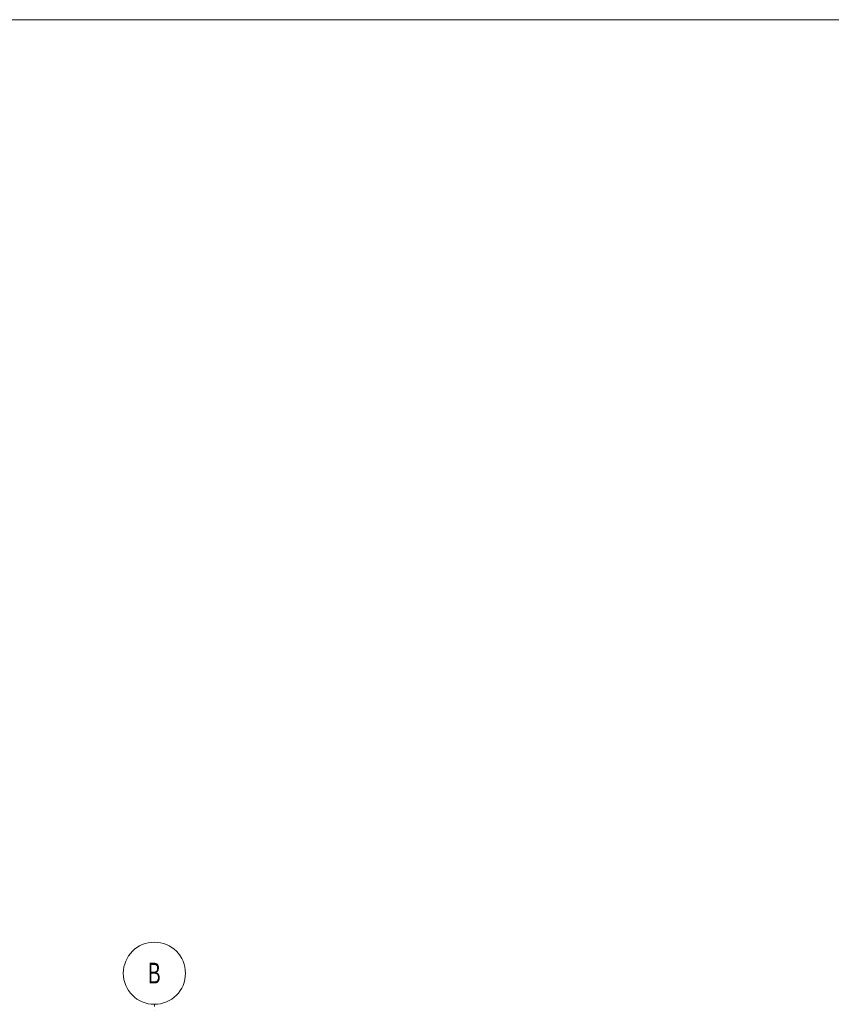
# Model space of a CAD drawing. Header units: metres. Extents: x -58265 to 854892, y -56510 to 35250.
# Tile 41 of 47: x 612605 to 616523, y -25168 to -20414. Entities that reach past the tile are written whole.
import ezdxf

# ---------------------------------------------------------------- set-up
doc = ezdxf.new("R2010")
doc.units = ezdxf.units.M
doc.header["$LTSCALE"] = 0.05
doc.linetypes.add('Achse 24', pattern=[1600, 800, -400, 0, -400])
doc.layers.add('A_4_Detail_Achsen', color=7, linetype='Continuous')
doc.layers.add('A_4_Detail_Inhalt', color=7, linetype='Continuous')
doc.styles.add('ERSTELLTER_STIL_4', font='ARIALN.TTF', dxfattribs={"width": 0.8})

msp = doc.modelspace()

# ---------------------------------------------------------------- linework, layer by layer
at = {"layer": 'A_4_Detail_Achsen', "color": 7, "linetype": 'Achse 24', "lineweight": 15, "flags": 128}
msp.add_lwpolyline([(613255.428, -31747.092), (613255.428, -25168.407)], dxfattribs=at)
at = {"layer": 'A_4_Detail_Achsen', "color": 7, "linetype": 'Continuous', "lineweight": 15}
msp.add_circle((613255.428, -25018.407), 150, dxfattribs=at)
at = {"layer": 'A_4_Detail_Inhalt', "color": 6, "linetype": 'Continuous', "lineweight": 18}
msp.add_lwpolyline([(597031.445, -20414.161), (597031.445, -51455.044), (622468.677, -51455.044), (622468.677, -20414.161)], close=True, dxfattribs=at)

# ---------------------------------------------------------------- texts
at = {"layer": 'A_4_Detail_Achsen', "color": 7, "linetype": 'Continuous', "lineweight": 15, "insert": (613255.428, -25017.878), "char_height": 100, "attachment_point": 5, "style": 'ERSTELLTER_STIL_4'}
msp.add_mtext('\\A1;{\\pqc;\\fArial Narrow|b0|i0|c0|p0;\\W0.800000;B}', dxfattribs=at)

doc.saveas('drawing.dxf')
